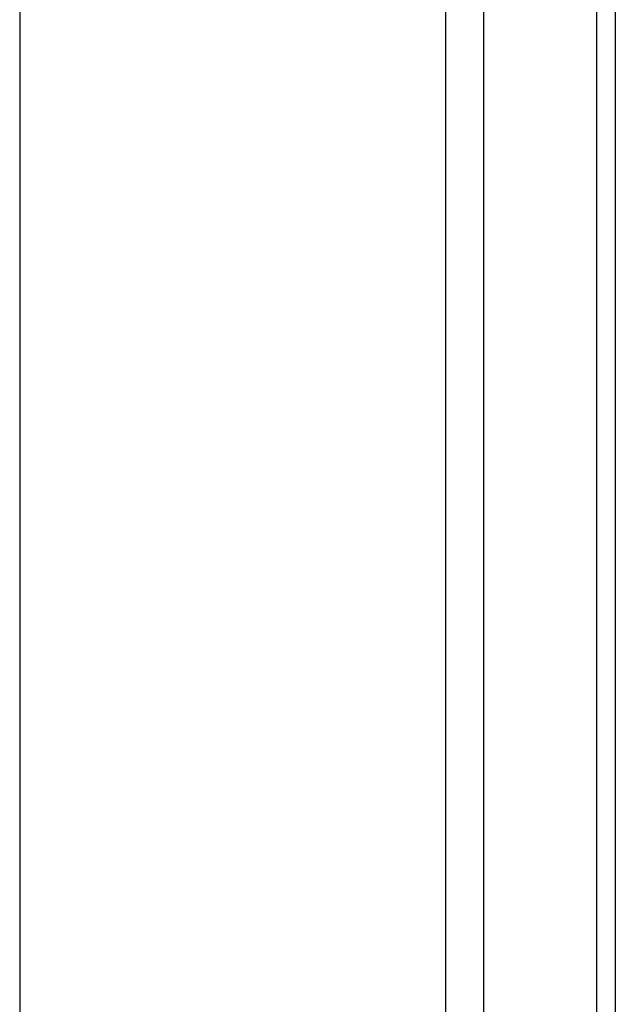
# Model space of a CAD drawing. Header units: millimetres. Extents: x -2637 to -1637, y 678 to 1678.
# Tile 199 of 256: x -1939.44 to -1932.77, y 1054.6 to 1065.62. Entities that reach past the tile are written whole.
import ezdxf

# ---------------------------------------------------------------- set-up
doc = ezdxf.new("R2010")
doc.units = ezdxf.units.MM
doc.layers.add('Make2D$B.SHOW mini', color=7, linetype='Continuous', true_color=0x000000)

msp = doc.modelspace()

# ---------------------------------------------------------------- linework, layer by layer
at = {"layer": 'Make2D$B.SHOW mini', "color": 18, "lineweight": -3, "true_color": 0x000000}
for points in [[(-1939.443, 1075.518), (-1939.443, 1024.913)], [(-1934.669, 1015.772), (-1934.669, 1015.773), (-1934.669, 1075.272), (-1934.669, 1075.272)], [(-1934.246, 1074.994), (-1934.246, 1074.994), (-1934.246, 1016.051)], [(-1932.976, 1018.625), (-1932.976, 1072.419), (-1932.976, 1072.419)], [(-1932.77, 1071.534), (-1932.77, 1019.511)]]:
    msp.add_lwpolyline(points, dxfattribs=at)

doc.saveas('drawing.dxf')
